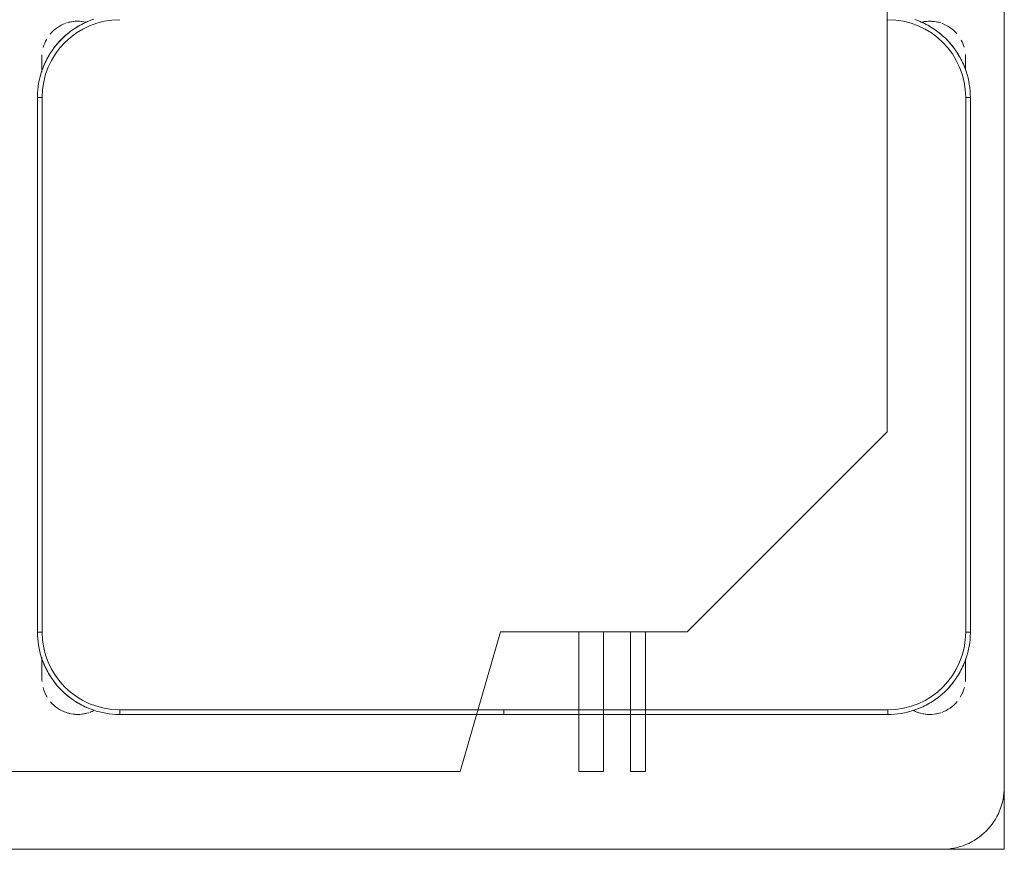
# Model space of a CAD drawing. Header units: metres. Extents: x 3 to 43.5, y -74 to -48.5.
# Tile 58 of 209: x 37.361 to 37.995, y -60.118 to -59.584. Entities that reach past the tile are written whole.
import ezdxf

# ---------------------------------------------------------------- set-up
doc = ezdxf.new("R2010")
doc.units = ezdxf.units.M
doc.layers.add('I-FURN', color=7, linetype='Continuous', lineweight=18)
doc.layers.add('M-EQPM', color=7, linetype='Continuous', lineweight=18)

# ---------------------------------------------------------------- blocks, each defined once
blk = doc.blocks.new('ConjuntoParaAlunoTamanho6 - CJA06_ConjuntoParaAlunoTamanho6-V36-1PAV - FRIGORÍFICA')
at = {"layer": 'I-FURN', "color": 253, "true_color": 0xaaaaaa}
for p, q in [((-0.29713, 0.03797), (-0.29713, 0.02828)), ((-0.29713, 0.02878), (-0.29713, 0.03797)), ((0.29687, 0.03797), (0.29687, 0.02961)), ((0.29687, 0.03299), (0.29687, 0.03797)), ((-0.3, 0.01197), (-0.3, -0.33203)), ((-0.3, 0.01197), (-0.297, 0.01197)), ((-0.3, 0.01197), (-0.3, -0.33203)), ((0.3, 0.01197), (0.297, 0.01197)), ((0.3, -0.33203), (0.3, 0.01197)), ((0.3, -0.33203), (0.3, 0.01197)), ((-0.3, -0.33203), (-0.297, -0.33203)), ((0.3, -0.33203), (0.297, -0.33203)), ((-0.29713, -0.34835), (-0.29713, -0.35394)), ((-0.29713, -0.34868), (-0.29713, -0.36203)), ((0.29687, -0.35394), (0.29687, -0.3492)), ((0.29687, -0.36203), (0.29687, -0.34961)), ((-0.29713, -0.35705), (-0.29713, -0.36203)), ((0.29687, -0.36203), (0.29687, -0.35705)), ((-0.247, -0.38503), (-0.247, -0.38203)), ((-0.247, -0.38503), (-0.00005, -0.38503)), ((-0.247, -0.38503), (-0.00005, -0.38503)), ((-0.00005, -0.38203), (-0.00005, -0.38503)), ((0.00005, -0.38503), (0.00005, -0.38203)), ((0.00005, -0.38503), (0.247, -0.38503)), ((0.00005, -0.38503), (0.247, -0.38503)), ((0.247, -0.38503), (0.247, -0.38203))]:
    blk.add_line(p, q, dxfattribs=at)
at = {"layer": 'I-FURN', "color": 253, "true_color": 0xaaaaaa, "flags": 128}
for points in [[(-0.26367, 0.06228), (-0.26567, 0.06157), (-0.26764, 0.06078), (-0.26957, 0.05992), (-0.27147, 0.05898), (-0.27333, 0.05796), (-0.27515, 0.05687), (-0.27693, 0.05571), (-0.27865, 0.05448), (-0.28033, 0.05318), (-0.28195, 0.05181), (-0.28351, 0.05038), (-0.28502, 0.04889), (-0.28647, 0.04734), (-0.28785, 0.04574), (-0.28917, 0.04407), (-0.29042, 0.04236), (-0.2916, 0.0406), (-0.29271, 0.0388), (-0.29374, 0.03695), (-0.29471, 0.03506), (-0.29559, 0.03313), (-0.2964, 0.03117), (-0.29713, 0.02918), (-0.29777, 0.02716), (-0.29834, 0.02512), (-0.29883, 0.02306), (-0.29923, 0.02097), (-0.29955, 0.01888), (-0.29978, 0.01677), (-0.29993, 0.01466), (-0.3, 0.01254), (-0.3, 0.01197)], [(0.3, 0.01197), (0.29996, 0.01409), (0.29983, 0.0162), (0.29962, 0.01831), (0.29932, 0.02041), (0.29894, 0.0225), (0.29848, 0.02456), (0.29794, 0.02661), (0.29731, 0.02864), (0.2966, 0.03064), (0.29582, 0.03261), (0.29495, 0.03454), (0.29401, 0.03644), (0.29299, 0.0383), (0.2919, 0.04012), (0.29074, 0.04189), (0.28951, 0.04362), (0.28821, 0.04529), (0.28685, 0.04691), (0.28542, 0.04848), (0.28393, 0.04999), (0.28238, 0.05143), (0.28077, 0.05282), (0.27911, 0.05413), (0.2774, 0.05538), (0.27564, 0.05656), (0.27383, 0.05767), (0.27198, 0.05871), (0.27009, 0.05967), (0.26816, 0.06056), (0.2662, 0.06136), (0.26421, 0.06209)], [(-0.29713, 0.03797), (-0.29713, 0.03796), (-0.29713, 0.03792), (-0.29713, 0.03785), (-0.29713, 0.03775), (-0.29713, 0.03763), (-0.29713, 0.03748), (-0.29713, 0.03731), (-0.29713, 0.03711), (-0.29713, 0.03688), (-0.29713, 0.03663), (-0.29713, 0.03635), (-0.29713, 0.03605), (-0.29713, 0.03572), (-0.29713, 0.03537), (-0.29713, 0.035), (-0.29713, 0.03461), (-0.29713, 0.03419), (-0.29713, 0.03375), (-0.29713, 0.03329), (-0.29713, 0.03282), (-0.29713, 0.03232), (-0.29713, 0.0318), (-0.29713, 0.03127), (-0.29713, 0.03072), (-0.29713, 0.03016), (-0.29713, 0.02958), (-0.29713, 0.02898)], [(0.29687, 0.03), (0.29687, 0.03057), (0.29687, 0.03112), (0.29687, 0.03166), (0.29687, 0.03218), (0.29687, 0.03268), (0.29687, 0.03317), (0.29687, 0.03363), (0.29687, 0.03407), (0.29687, 0.0345), (0.29687, 0.0349), (0.29687, 0.03528), (0.29687, 0.03563), (0.29687, 0.03596), (0.29687, 0.03627), (0.29687, 0.03656), (0.29687, 0.03682), (0.29687, 0.03705), (0.29687, 0.03726), (0.29687, 0.03744), (0.29687, 0.0376), (0.29687, 0.03772), (0.29687, 0.03783), (0.29687, 0.0379), (0.29687, 0.03795), (0.29687, 0.03797)], [(-0.297, 0.01197), (-0.297, -0.07403), (-0.297, -0.16003), (-0.297, -0.24603), (-0.297, -0.33203)], [(-0.297, -0.33203), (-0.297, -0.24603), (-0.297, -0.16003), (-0.297, -0.07403), (-0.297, 0.01197)], [(0.297, -0.33203), (0.297, -0.24603), (0.297, -0.16003), (0.297, -0.07403), (0.297, 0.01197)], [(0.297, 0.01197), (0.297, -0.07403), (0.297, -0.16003), (0.297, -0.24603), (0.297, -0.33203)], [(-0.3, -0.33203), (-0.29996, -0.33415), (-0.29983, -0.33627), (-0.29962, -0.33838), (-0.29932, -0.34048), (-0.29894, -0.34256), (-0.29848, -0.34463), (-0.29794, -0.34668), (-0.29731, -0.34871), (-0.2966, -0.3507), (-0.29582, -0.35267), (-0.29495, -0.35461), (-0.29401, -0.35651), (-0.29299, -0.35837), (-0.2919, -0.36019), (-0.29074, -0.36196), (-0.28951, -0.36368), (-0.28821, -0.36536), (-0.28685, -0.36698), (-0.28542, -0.36855), (-0.28393, -0.37005), (-0.28238, -0.3715), (-0.28077, -0.37288), (-0.27911, -0.3742), (-0.2774, -0.37545), (-0.27564, -0.37663), (-0.27383, -0.37774), (-0.27198, -0.37878), (-0.27009, -0.37974), (-0.26816, -0.38062), (-0.2662, -0.38143), (-0.26421, -0.38216), (-0.2622, -0.38281), (-0.26015, -0.38338), (-0.25809, -0.38386), (-0.25601, -0.38426), (-0.25391, -0.38458), (-0.25181, -0.38482), (-0.24969, -0.38497), (-0.24757, -0.38503), (-0.247, -0.38503)], [(0.247, -0.38503), (0.24912, -0.38499), (0.25124, -0.38486), (0.25334, -0.38465), (0.25544, -0.38436), (0.25753, -0.38398), (0.2596, -0.38351), (0.26165, -0.38297), (0.26367, -0.38234), (0.26567, -0.38164), (0.26764, -0.38085), (0.26957, -0.37999), (0.27147, -0.37904), (0.27333, -0.37803), (0.27515, -0.37694), (0.27693, -0.37578), (0.27865, -0.37454), (0.28033, -0.37324), (0.28195, -0.37188), (0.28351, -0.37045), (0.28502, -0.36896), (0.28647, -0.36741), (0.28785, -0.3658), (0.28917, -0.36414), (0.29042, -0.36243), (0.2916, -0.36067), (0.29271, -0.35886), (0.29374, -0.35701), (0.29471, -0.35512), (0.29559, -0.3532), (0.2964, -0.35124), (0.29713, -0.34925), (0.29777, -0.34723), (0.29834, -0.34519), (0.29883, -0.34312), (0.29923, -0.34104), (0.29955, -0.33895), (0.29978, -0.33684), (0.29993, -0.33472), (0.3, -0.33261), (0.3, -0.33203)], [(-0.29713, -0.34907), (-0.29713, -0.34973), (-0.29713, -0.35038), (-0.29713, -0.35102), (-0.29713, -0.35165), (-0.29713, -0.35227), (-0.29713, -0.35288), (-0.29713, -0.35348), (-0.29713, -0.35406), (-0.29713, -0.35463), (-0.29713, -0.35518), (-0.29713, -0.35572), (-0.29713, -0.35624), (-0.29713, -0.35674), (-0.29713, -0.35722), (-0.29713, -0.35769), (-0.29713, -0.35813), (-0.29713, -0.35855), (-0.29713, -0.35895), (-0.29713, -0.35933), (-0.29713, -0.35969), (-0.29713, -0.36002), (-0.29713, -0.36033), (-0.29713, -0.36061), (-0.29713, -0.36087), (-0.29713, -0.36111), (-0.29713, -0.36131), (-0.29713, -0.3615), (-0.29713, -0.36165), (-0.29713, -0.36178), (-0.29713, -0.36188), (-0.29713, -0.36196), (-0.29713, -0.36201), (-0.29713, -0.36203)], [(0.29687, -0.36203), (0.29687, -0.36201), (0.29687, -0.36197), (0.29687, -0.36191), (0.29687, -0.36181), (0.29687, -0.36169), (0.29687, -0.36154), (0.29687, -0.36137), (0.29687, -0.36117), (0.29687, -0.36094), (0.29687, -0.36069), (0.29687, -0.36041), (0.29687, -0.36011), (0.29687, -0.35978), (0.29687, -0.35943), (0.29687, -0.35906), (0.29687, -0.35866), (0.29687, -0.35825), (0.29687, -0.35781), (0.29687, -0.35735), (0.29687, -0.35687), (0.29687, -0.35638), (0.29687, -0.35586), (0.29687, -0.35533), (0.29687, -0.35478), (0.29687, -0.35421), (0.29687, -0.35363), (0.29687, -0.35304), (0.29687, -0.35244), (0.29687, -0.35182), (0.29687, -0.35119), (0.29687, -0.35055), (0.29687, -0.3499)], [(-0.247, -0.38203), (-0.1235, -0.38203), (0, -0.38203), (0.1235, -0.38203), (0.247, -0.38203)], [(-0.00005, -0.38203), (-0.06179, -0.38203), (-0.12353, -0.38203), (-0.18526, -0.38203), (-0.247, -0.38203)], [(0.247, -0.38203), (0.18526, -0.38203), (0.12352, -0.38203), (0.06179, -0.38203), (0.00005, -0.38203)]]:
    blk.add_lwpolyline(points, dxfattribs=at)
at = {"layer": 'I-FURN', "color": 253, "true_color": 0xaaaaaa}
for centre, radius, start, end in [((-0.247, 0.01197), 0.05, 90, 180), ((-0.247, 0.01197), 0.05, 90, 180), ((-0.27413, 0.03797), 0.023, 109.92744, 140.02309), ((-0.27413, 0.03797), 0.023, 76.78758, 108), ((-0.27413, 0.03797), 0.023, 76.40434, 104.46692), ((-0.247, 0.01197), 0.053, 112.5, 122.69993), ((0.247, 0.01197), 0.05, 360, 90), ((0.247, 0.01197), 0.05, 0, 90), ((0.247, 0.01197), 0.053, 57.30007, 67.5), ((0.247, 0.01197), 0.053, 57.30007, 67.5), ((0.27387, 0.03797), 0.023, 75.53308, 103.10319), ((0.27387, 0.03797), 0.023, 72, 102.57928), ((0.27387, 0.03797), 0.023, 41.01944, 70.30683), ((-0.247, 0.01197), 0.053, 127.55201, 143.14964), ((0.247, 0.01197), 0.053, 37.1607, 53.14964), ((0.247, 0.01197), 0.053, 37.1607, 53.14964), ((-0.27413, 0.03797), 0.023, 149.97621, 164.34498), ((0.27387, 0.03797), 0.023, 15.73053, 28.0506), ((-0.27413, 0.03797), 0.023, 176.5669, 180), ((-0.247, 0.01197), 0.053, 147.30007, 157.5), ((0.247, 0.01197), 0.053, 22.5, 32.69993), ((0.247, 0.01197), 0.053, 22.5, 32.69993), ((0.27387, 0.03797), 0.023, 360, 4.00915), ((-0.247, -0.33203), 0.05, 180, 270), ((-0.247, -0.33203), 0.05, 180, 270), ((0.247, -0.33203), 0.05, 270, 360), ((0.247, -0.33203), 0.05, 270, 0), ((-0.247, -0.33203), 0.053, 202.5, 212.69993), ((0.247, -0.33203), 0.053, 327.30007, 337.5), ((0.247, -0.33203), 0.053, 327.30007, 337.5), ((-0.27413, -0.36203), 0.023, 180, 184.41224), ((-0.247, -0.33203), 0.053, 217.1607, 232.44799), ((0.247, -0.33203), 0.053, 307.1607, 323.14964), ((0.247, -0.33203), 0.053, 307.1607, 323.14964), ((0.27387, -0.36203), 0.023, 355.58784, 360), ((-0.27413, -0.36203), 0.023, 194.46313, 211.29748), ((0.27387, -0.36203), 0.023, 328.70279, 345.53679), ((-0.27413, -0.36203), 0.023, 220.15845, 250.98921), ((-0.247, -0.33203), 0.053, 237.30007, 247.5), ((0.247, -0.33203), 0.053, 292.5, 302.69993), ((0.247, -0.33203), 0.053, 292.5, 302.69993), ((0.27387, -0.36203), 0.023, 289.64716, 320.10645), ((-0.27413, -0.36203), 0.023, 241.29896, 288), ((-0.27413, -0.36203), 0.023, 255.53308, 284.46692), ((-0.27413, -0.36203), 0.023, 289.64716, 297.85925), ((0.27387, -0.36203), 0.023, 242.37001, 250.98921), ((0.27387, -0.36203), 0.023, 243.53772, 288), ((0.27387, -0.36203), 0.023, 255.53308, 284.46692)]:
    blk.add_arc(centre, radius, start, end, dxfattribs=at)
blk = doc.blocks.new('4 GRE - ESCOLA DE CINEMA E AUDIOVISUAL CINE REX R07_rvt-1-1PAV - FRIGORÍFICA')
at = {"layer": 'I-FURN', "color": 253, "lineweight": 18, "true_color": 0xaaaaaa}
blk.add_blockref('ConjuntoParaAlunoTamanho6 - CJA06_ConjuntoParaAlunoTamanho6-V36-1PAV - FRIGORÍFICA', (37.67274, -59.6463), dxfattribs=at)
blk = doc.blocks.new('V8 K7 4V 9_0-14_0kW - MIH112Q4HN18-939147-1PAV - FRIGORÍFICA')
at = {"layer": 'M-EQPM', "color": 1, "true_color": 0xff0000}
for p, q in [((0.435, 0.475), (-0.435, 0.475)), ((0.475, 0.475), (0.435, 0.475)), ((0.475, 0.435), (0.475, 0.475)), ((0.475, -0.435), (0.475, 0.435)), ((0.20642, 0.39958), (-0.20642, 0.39958)), ((-0.20642, 0.39958), (0.20642, 0.39958)), ((0.335, 0.271), (0.20642, 0.39958)), ((0.20642, 0.39958), (0.335, 0.271)), ((0.335, 0.151), (0.335, 0.271)), ((0.335, 0.271), (0.335, 0.151)), ((0.425, 0.24417), (0.335, 0.24417)), ((0.425, 0.23464), (0.425, 0.24417)), ((0.335, 0.23464), (0.425, 0.23464)), ((0.425, 0.21716), (0.335, 0.21716)), ((0.425, 0.20126), (0.425, 0.21716)), ((0.335, 0.20126), (0.425, 0.20126)), ((0.425, 0.125), (0.335, 0.151)), ((0.335, 0.151), (0.425, 0.125)), ((0.425, -0.165), (0.425, 0.125)), ((0.425, 0.125), (0.425, -0.165))]:
    blk.add_line(p, q, dxfattribs=at)
blk.add_arc((0.435, 0.435), 0.04, 360, 90, dxfattribs=at)

msp = doc.modelspace()

# ---------------------------------------------------------------- block references
at = {"lineweight": 5}
msp.add_blockref('4 GRE - ESCOLA DE CINEMA E AUDIOVISUAL CINE REX R07_rvt-1-1PAV - FRIGORÍFICA', (0, 0), dxfattribs=at)
at = {"layer": 'M-EQPM', "color": 1, "true_color": 0xff0000, "rotation": 269.9999999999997}
msp.add_blockref('V8 K7 4V 9_0-14_0kW - MIH112Q4HN18-939147-1PAV - FRIGORÍFICA', (37.51956, -59.6431), dxfattribs=at)

doc.saveas('drawing.dxf')
